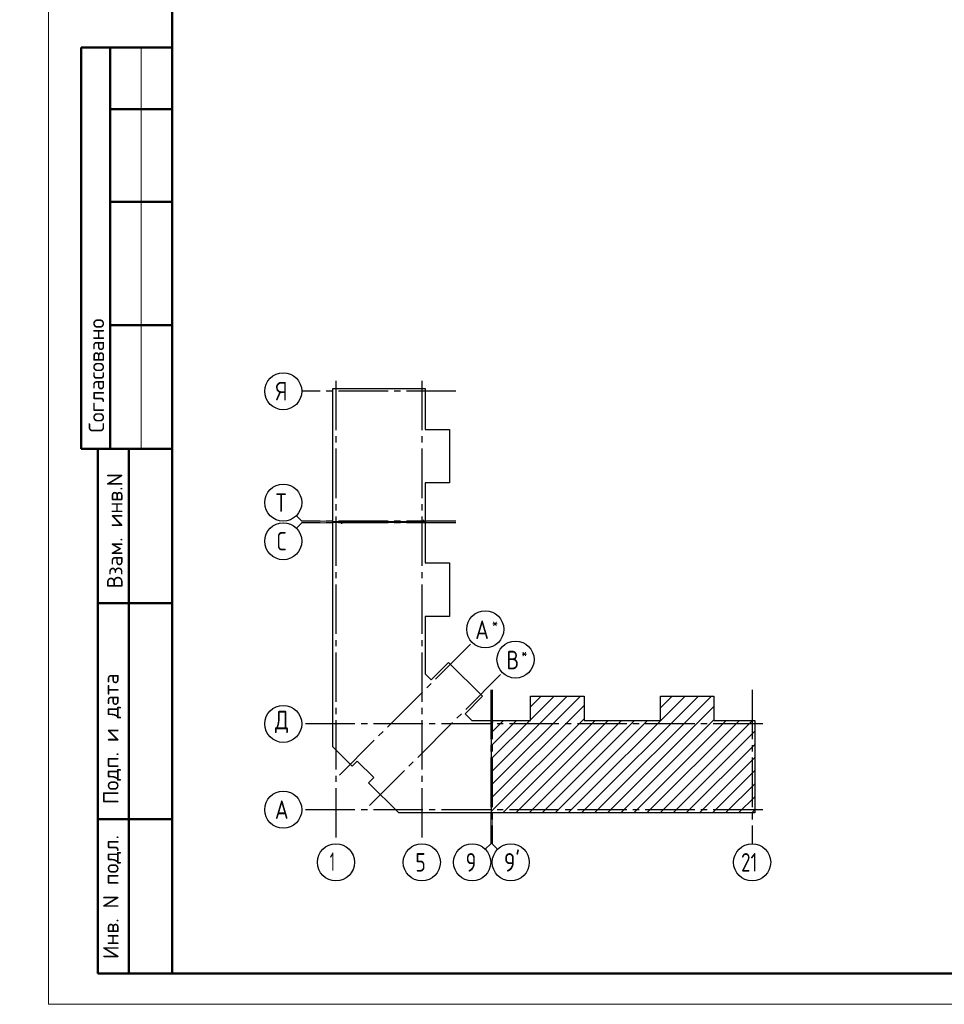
# Model space of a CAD drawing. Header units: millimetres. Extents: x 40580 to 1930067, y -240640 to 81020.
# Tile 27 of 246: x 272813 to 287781, y -240252 to -224302. Entities that reach past the tile are written whole.
import ezdxf

# ---------------------------------------------------------------- set-up
doc = ezdxf.new("R2010")
doc.units = ezdxf.units.MM
doc.linetypes.add('______5', pattern=[1100, 800, -100, 100, -100])
doc.linetypes.add('CENTER', pattern=[2, 1.25, -0.25, 0.25, -0.25])
doc.layers.add('Standard', color=7, linetype='Continuous', lineweight=25)
doc.layers.add('ОСИ', color=7, linetype='CENTER', lineweight=15)
doc.styles.add('GOST 2.304', font='isocpeur.ttf', dxfattribs={"width": 0.8})
doc.styles.add('ISOCPEUR', font='isocpeur.ttf')

msp = doc.modelspace()

# ---------------------------------------------------------------- linework, layer by layer
at = {"layer": 'Standard', "color": 7, "linetype": 'Continuous', "lineweight": 50, "transparency": 33554687}
for p, q in [((275279.5, -224752.5), (273806.3, -224752.5)), ((273806.3, -224752.5), (273806.3, -231252.5)), ((273806.3, -224752.5), (273806.3, -231252.5)), ((274279.5, -224752.5), (274279.5, -231252.5)), ((275279.5, -225752.5), (274279.5, -225752.5)), ((275279.5, -227252.5), (274279.5, -227252.5)), ((275279.5, -229252.5), (274279.5, -229252.5)), ((273806.3, -231252.5), (275279.5, -231252.5)), ((274079.5, -239752.5), (274079.5, -231252.5)), ((274079.5, -239752.5), (274079.5, -231252.5)), ((274579.5, -239752.5), (274579.5, -231252.5)), ((274079.5, -233752.5), (275279.5, -233752.5)), ((274079.5, -237252.5), (275279.5, -237252.5)), ((275279.5, -239752.5), (274079.5, -239752.5))]:
    msp.add_line(p, q, dxfattribs=at)
at = {"layer": 'Standard', "color": 7, "linetype": 'Continuous', "lineweight": 13, "transparency": 33554687}
for p, q in [((274779.5, -224752.5), (274779.5, -231252.5)), ((277379.5, -232425.5), (277291.6, -232337.6)), ((277379.5, -232450.5), (277291.6, -232538.3)), ((277379.5, -232425.5), (277879.5, -232425.5)), ((277379.5, -232450.5), (277879.5, -232450.5)), ((280437.5, -237652.5), (280437.5, -237152.5)), ((280462.5, -237652.5), (280462.5, -237152.5)), ((280437.5, -237652.5), (280349.6, -237740.3)), ((280462.5, -237652.5), (280550.4, -237740.3))]:
    msp.add_line(p, q, dxfattribs=at)
at = {"layer": 'Standard', "color": 7, "linetype": 'Continuous', "lineweight": -3, "transparency": 33554687}
for p, q in [((280452.5, -236697.2), (281890.2, -235259.5)), ((280452.5, -236485.1), (281678.1, -235259.5)), ((281080.5, -235644.9), (281466, -235259.5)), ((281080.5, -235432.8), (281253.8, -235259.5)), ((281694.3, -237152.5), (283587.3, -235259.5)), ((281906.4, -237152.5), (283799.4, -235259.5)), ((282118.5, -237152.5), (284011.5, -235259.5)), ((283184.5, -235450.1), (283375.1, -235259.5)), ((280452.5, -236909.3), (281948.5, -235413.3)), ((282330.7, -237152.5), (284052.5, -235430.6)), ((280452.5, -237121.5), (281948.5, -235625.5)), ((280452.5, -235848.7), (280644.7, -235656.5)), ((280452.5, -236272.9), (281069, -235656.5)), ((280452.5, -236060.8), (280856.8, -235656.5)), ((280633.6, -237152.5), (282129.6, -235656.5)), ((280845.7, -237152.5), (282341.8, -235656.5)), ((281057.9, -237152.5), (282553.9, -235656.5)), ((281270, -237152.5), (282766, -235656.5)), ((281482.2, -237152.5), (282978.1, -235656.5)), ((282542.8, -237152.5), (284052.5, -235642.8)), ((282754.9, -237152.5), (284250.9, -235656.5)), ((282967.1, -237152.5), (284463.1, -235656.5)), ((283179.2, -237152.5), (284675.2, -235656.5)), ((283391.3, -237152.5), (284713.5, -235830.3)), ((283603.5, -237152.5), (284713.5, -236042.4)), ((283815.6, -237152.5), (284713.5, -236254.6)), ((284027.7, -237152.5), (284713.5, -236466.7)), ((284239.9, -237152.5), (284713.5, -236678.8)), ((284452, -237152.5), (284713.5, -236891)), ((284664.1, -237152.5), (284713.5, -237103.1))]:
    msp.add_line(p, q, dxfattribs=at)
at = {"layer": 'Standard', "color": 7, "linetype": 'Continuous', "lineweight": 13, "transparency": 33554687}
msp.add_lwpolyline([(273279.5, -240252.5), (332679.5, -240252.5), (332679.5, -198252.5), (273279.5, -198252.5), (273279.5, -240252.5)], close=True, dxfattribs=at)
at = {"layer": 'Standard', "color": 7, "linetype": 'Continuous', "lineweight": 50, "transparency": 33554687}
msp.add_lwpolyline([(275279.5, -198752.5), (332179.5, -198752.5), (332179.5, -239752.5), (275279.5, -239752.5), (275279.5, -198752.5)], close=True, dxfattribs=at)
at = {"layer": 'Standard', "color": 7, "linetype": 'Continuous', "lineweight": 25, "transparency": 33554687}
for points in [[(277879.5, -232435.5), (277879.5, -230278.5), (279375.5, -230278.5), (279375.5, -230939.4), (279772.5, -230939.4), (279772.5, -231807.5), (279375.5, -231807.5), (279375.5, -232435.5), (279357.5, -232435.5), (279357.5, -232415.5), (279342.5, -232415.5), (279342.5, -232435.5), (277879.5, -232435.5)], [(277879.5, -235895.5), (277879.5, -232440.5), (278017.5, -232440.5), (278017.5, -232460.5), (278032.5, -232460.5), (278032.5, -232440.5), (279375.5, -232440.5), (279375.5, -233103.5), (279772.5, -233103.5), (279772.5, -233971.5), (279375.5, -233971.5), (279375.5, -234897.1), (279473.3, -234995), (279754.2, -234714.1), (280303.6, -235263.5), (280022.8, -235544.4), (280134.8, -235656.5), (280447.5, -235656.5), (280447.5, -237152.5), (278949.4, -237152.5), (278461.5, -236664.5), (278546.3, -236579.6), (278278.3, -236311.7), (278193.5, -236396.5), (277879.5, -236082.5), (277879.5, -235895.5)], [(280452.5, -237152.5), (280452.5, -235689.5), (280472.5, -235689.5), (280472.5, -235674.5), (280452.5, -235674.5), (280452.5, -235656.5), (281080.5, -235656.5), (281080.5, -235259.5), (281948.5, -235259.5), (281948.5, -235656.5), (282566.5, -235656.5), (283184.5, -235656.5), (283184.5, -235259.5), (284052.5, -235259.5), (284052.5, -235656.5), (284713.5, -235656.5), (284713.5, -237152.5), (282566.5, -237152.5), (280452.5, -237152.5)]]:
    msp.add_lwpolyline(points, dxfattribs=at)
at = {"layer": 'ОСИ', "color": 8, "linetype": '______5', "lineweight": -3, "transparency": 33554687}
for p, q in [((277932.5, -230151.2), (277932.5, -237652.5)), ((279322.5, -230151.2), (279322.5, -237652.5)), ((279875.5, -230321.5), (277379.5, -230321.5)), ((279875.5, -232425.5), (277379.5, -232425.5)), ((279875.5, -232450.5), (277379.5, -232450.5)), ((277987.7, -236540), (280137.5, -234390.3)), ((278477.7, -237030.1), (280627.5, -234880.3)), ((280437.5, -235156.5), (280437.5, -237652.5)), ((280462.5, -235156.5), (280462.5, -237652.5)), ((284670.5, -235156.5), (284670.5, -237652.5)), ((284840.8, -235709.5), (277379.5, -235709.5)), ((284840.8, -235709.5), (277379.5, -235709.5)), ((284840.8, -237099.5), (277379.5, -237099.5))]:
    msp.add_line(p, q, dxfattribs=at)
at = {"layer": 'ОСИ', "color": 7, "linetype": 'Continuous', "lineweight": -3, "transparency": 33554687}
for centre in [(277079.5, -230321.5), (277079.5, -232125.5), (277079.5, -232750.5), (280349.6, -234178.1), (280839.6, -234668.2), (277079.5, -235709.5), (277079.5, -235709.5), (277079.5, -237099.5), (277932.5, -237952.5), (279322.5, -237952.5), (280137.5, -237952.5), (280762.5, -237952.5), (284670.5, -237952.5)]:
    msp.add_circle(centre, 300, dxfattribs=at)

# ---------------------------------------------------------------- texts
at = {"layer": 'Standard', "color": 7, "linetype": 'Continuous', "lineweight": 50, "transparency": 33554687, "char_height": 250, "attachment_point": 7, "rotation": 90, "style": 'GOST 2.304'}
for s, insert, width in [('\\A1;{\\fISOCPEUR|i0|b0;\\H250.000000;\\W1.000000;\\C7;Согласовано}\\P', (274179.5, -230991), 2071.875), ('\\A1;{\\fISOCPEUR|i0|b0;\\H250.000000;\\W1.000000;\\C7;Взам. инв.N}\\P', (274477.4, -233516.6), 1909.099), ('\\A1;{\\fISOCPEUR|i0|b0;\\H250.000000;\\W1.000000;\\C7;Подп. и дата}\\P', (274453.8, -237010.3), 2197.059), ('\\A1;{\\fISOCPEUR|i0|b0;\\H250.000000;\\W1.000000;\\C7;Инв. N подл.}\\P', (274453.8, -239518.5), 2021.795)]:
    msp.add_mtext(s, dxfattribs=dict(at, insert=insert, width=width))
at = {"layer": 'Standard', "color": 7, "linetype": 'Continuous', "lineweight": 25, "transparency": 33554687, "attachment_point": 7, "style": 'ISOCPEUR'}
for s, insert, char_height, width in [('Московская\\~область,\\~городской\\~округ\\~Звенигород,\\~район\\~', (261850.4, -236273.4), 270, 8136.215), ('\\W0.75;21', (284490.5, -238102.5), 300, 472.641)]:
    msp.add_mtext(s, dxfattribs=dict(at, insert=insert, char_height=char_height, width=width))
at = {"layer": 'ОСИ', "color": 7, "linetype": 'Continuous', "lineweight": 25, "transparency": 33554687, "attachment_point": 7, "style": 'ISOCPEUR'}
for s, insert, char_height, width in [('\\W0.80;Я', (276959.5, -230471.5), 300, 359.83), ('\\W0.80;Т', (276959.5, -232275.5), 300, 359.83), ('\\W0.78;С', (276974.5, -232900.5), 300, 326.834), ('\\W0.80;*', (280458.1, -234160.6), 180, 215.891), ('\\W0.82;А', (280188.1, -234335.6), 300, 392.649), ('\\W0.80;*', (280933.1, -234650.7), 180, 215.891), ('\\W0.80;В', (280693.1, -234825.7), 300, 359.839), ('\\W0.82;Д', (276944.5, -235859.5), 300, 392.649), ('\\W0.82;А', (276944.5, -237249.5), 300, 392.649), ('\\W0.56;1', (277832.5, -238092.5), 300, 233.343), ('\\W0.78;5', (279217.5, -238102.5), 300, 326.853), ('\\W0.78;9', (280032.5, -238102.5), 300, 326.834), ("\\W0.84;9'", (280651, -238102.5), 300, 441.046)]:
    msp.add_mtext(s, dxfattribs=dict(at, insert=insert, char_height=char_height, width=width))

doc.saveas('drawing.dxf')
